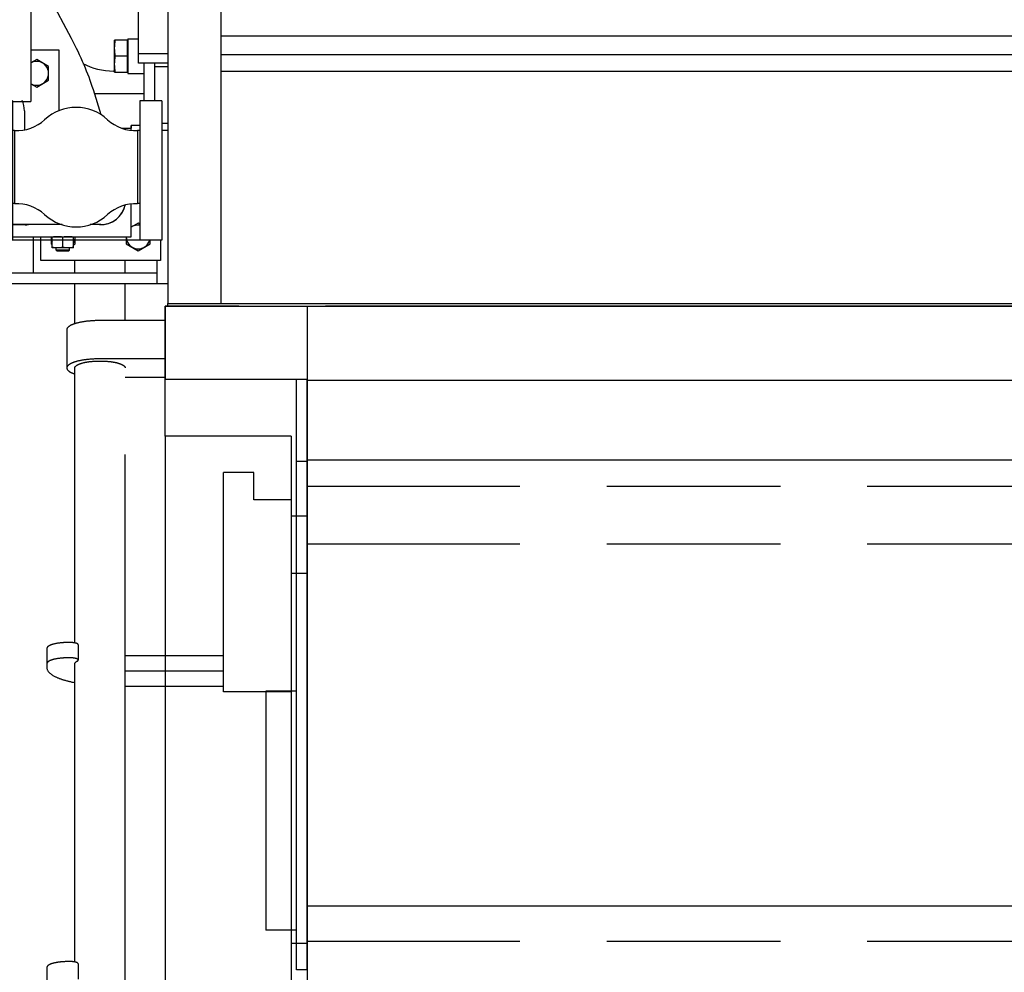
# Model space of a CAD drawing. Header units: millimetres. Extents: x 0 to 1189, y 0 to 841.
# Tile 96 of 169: x 545 to 582, y 547 to 583. Entities that reach past the tile are written whole.
import ezdxf
from ezdxf.enums import TextEntityAlignment as Align

# ---------------------------------------------------------------- set-up
doc = ezdxf.new("R2010")
doc.units = ezdxf.units.MM
doc.header["$LTSCALE"] = 65.395
doc.linetypes.add('PHANTOM', pattern=[0.8, 0.45, -0.05, 0.1, -0.05, 0.1, -0.05])
doc.layers.get('0').update_dxf_attribs({"linetype": 'CONTINUOUS'})
for name, color, linetype in [('1997_122000_07_SIMPLE1_A_ABL95', 7, 'CONTINUOUS'), ('1997_122000_09_SIMPLE1_C_ABL75', 7, 'CONTINUOUS'), ('32007_060000_TLKS_KGS_ABL9', 7, 'CONTINUOUS'), ('32007_060000_TLKS_KGS_V_ABL2', 7, 'CONTINUOUS'), ('32007_061000_TLKS_KGS_ABL10', 7, 'CONTINUOUS'), ('32007_061000_TLKS_KGS_V_ABL3', 7, 'CONTINUOUS'), ('32007_633500_01_SIMPLE1_X_ABL97', 7, 'CONTINUOUS'), ('32007_634900_01_SIMPLE1_X_ABL93', 7, 'CONTINUOUS'), ('32007_641000_04_SIMPLE1_X_ABL4', 7, 'CONTINUOUS'), ('32007_842000_01_SIMPLE1_X_ABL22', 7, 'CONTINUOUS'), ('32007_853500_03_ABL11', 7, 'CONTINUOUS'), ('32007_853700_04_ABL61', 7, 'CONTINUOUS'), ('32007_853700_04_P01_PBL62', 7, 'CONTINUOUS'), ('32007_853700_07_ABL12', 7, 'CONTINUOUS'), ('32007_853700_07_P01_PBL59', 7, 'CONTINUOUS'), ('32007_853700_08_ABL17', 7, 'CONTINUOUS'), ('32007_853700_08_P01_PBL18', 7, 'CONTINUOUS'), ('32007_853701_01_PBL54', 7, 'CONTINUOUS'), ('32007_853701_02_PBL92', 7, 'CONTINUOUS'), ('32007_853901_01_PBL13', 7, 'CONTINUOUS'), ('32007_853901_01_PBL26', 7, 'CONTINUOUS'), ('32007_881500_01_SIMPLE1_X_ABL6', 7, 'CONTINUOUS'), ('32097_030000_TLKS_V_ABL31', 7, 'CONTINUOUS'), ('32097_100000_TLKS_V_ABL74', 7, 'CONTINUOUS'), ('I4014-M10X75_PBL60', 7, 'CONTINUOUS'), ('I4014-M12X45_PBL79', 7, 'CONTINUOUS'), ('I4014-M12X45_PBL80', 7, 'CONTINUOUS'), ('I4014-M12X45_PBL87', 7, 'CONTINUOUS'), ('I4017-M12X35_PBL90', 7, 'CONTINUOUS'), ('I4017-M16X50_PBL63', 7, 'CONTINUOUS'), ('I4032-M10_PBL81', 7, 'CONTINUOUS'), ('N6003-17X26-12_PBL88', 7, 'CONTINUOUS'), ('N6003-17X26-51_PBL446', 7, 'CONTINUOUS'), ('new_view_1_VBL0', 7, 'CONTINUOUS'), ('RKD2000-2X38_PBL89', 7, 'CONTINUOUS')]:
    doc.layers.add(name, color=color, linetype=linetype)
doc.styles.get("Standard").update_dxf_attribs({"font": 'txt', "width": 0.6})
doc.dimstyles.new('DIMSTYLE_11', dxfattribs={"dimtxt": 3.5, "dimasz": 3.5, "dimexe": 1.8, "dimexo": 0, "dimgap": 0.875, "dimtad": 0, "dimtih": 1, "dimtoh": 1, "dimlfac": 20, "dimdsep": 46, "dimtxsty": 'STANDARD', "dimblk": '_FILLED', "dimblk1": '_FILLED', "dimblk2": '_FILLED', "dimcen": 0.09, "dimadec": 0, "dimazin": 0, "dimtp": 2, "dimtm": 2, "dimtfac": 1, "dimtofl": 0, "dimtmove": 0, "dimatfit": 3, "dimldrblk": '_FILLED', "dimfxl": 1, "dimtolj": 1, "dimarcsym": 0})

# ---------------------------------------------------------------- blocks, each defined once
blk = doc.blocks.new('*D40')
at = {"color": 2, "linetype": 'CONTINUOUS'}
blk.add_line((550.4, 567.5), (550.4, 520.423), dxfattribs=at)
at = {"color": 2, "linetype": 'CONTINUOUS', "width": 0.654762}
blk.add_text('5659', height=3.5, rotation=90, dxfattribs=at).set_placement((549.525, 518.673), align=Align.RIGHT)
blk = doc.blocks.new('_FILLED')
at = {"color": 0, "linetype": 'BYBLOCK'}
blk.add_solid([(0, 0), (-1, 0.167), (-1, -0.167)], dxfattribs=at)
blk = doc.blocks.new('32007_641000_04_SIMPLE1_T1_X_PBL5', base_point=(533.525, 587.104))
at = {"layer": '32007_641000_04_SIMPLE1_T1_X_PBL5', "color": 7, "linetype": 'CONTINUOUS'}
for p, q in [((542.375, 594.343), (542.375, 591.07)), ((542.375, 593.82), (545.35, 593.82)), ((545.35, 593.82), (545.35, 580.097)), ((525.85, 579.865), (525.85, 592.892)), ((516.75, 589.54), (516.75, 592.604)), ((518.55, 590.561), (518.55, 592.604)), ((527.35, 592.451), (527.35, 589.012)), ((527.35, 592.451), (527.525, 592.451)), ((530.525, 592.451), (532.125, 592.451)), ((542.375, 592.451), (544.15, 592.451)), ((544.15, 592.451), (544.15, 588.726)), ((524.825, 587.598), (524.825, 591.873)), ((525.85, 591.873), (524.825, 591.873)), ((545.35, 591.382), (548.5, 591.382)), ((522.6, 590.872), (522.826, 590.486)), ((522.723, 590.661), (523.4, 590.661)), ((523.4, 590.661), (523.4, 590.763)), ((524.825, 590.763), (523.4, 590.763)), ((523.4, 590.661), (523.4, 585.148)), ((549.4, 581.549), (549.4, 590.75)), ((522.954, 590.034), (522.954, 589.453)), ((549.4, 589.748), (545.35, 589.748)), ((516.55, 586.358), (516.55, 589.54)), ((525.85, 589.142), (524.825, 589.142)), ((527.35, 589.012), (527.525, 589.012)), ((518.293, 588.833), (517.65, 588.833)), ((518.4, 588.694), (518.4, 585.148)), ((540.375, 588.912), (534.125, 588.912)), ((542.25, 588.726), (542.25, 584.695)), ((544.15, 588.726), (542.25, 588.726)), ((525.85, 588.438), (524.825, 588.438)), ((524.825, 587.598), (523.4, 587.598)), ((550.5, 587.763), (549.4, 587.763)), ((524.825, 585.119), (524.825, 587.423)), ((550.5, 586.777), (549.4, 586.777)), ((524.825, 586.019), (523.4, 586.019)), ((518.4, 585.651), (517.65, 585.651)), ((528.227, 585.599), (525.85, 585.599)), ((518.4, 585.148), (519.125, 585.148)), ((522.308, 585.148), (523.4, 585.148)), ((525.85, 585.181), (524.825, 585.181)), ((525.85, 585.119), (524.825, 585.119)), ((544.15, 584.695), (542.25, 584.695)), ((544.15, 584.695), (544.15, 581.98)), ((529.25, 579.865), (529.25, 583.953)), ((545.35, 584.053), (549.4, 584.053)), ((529.25, 582.23), (525.85, 582.23)), ((542.25, 581.98), (542.25, 580.097)), ((542.25, 581.98), (544.15, 581.98)), ((550.5, 581.895), (549.4, 581.895)), ((529.25, 581.467), (532.166, 581.467)), ((532.125, 581.322), (532.125, 581.467)), ((540.375, 581.495), (537.186, 581.495)), ((541.536, 581.467), (542.25, 581.467)), ((550.5, 581.549), (549.4, 581.549)), ((542.25, 580.097), (542.8, 580.097)), ((544.65, 580.097), (545.35, 580.097)), ((529.25, 579.865), (525.85, 579.865)), ((540.375, 580.036), (539.166, 580.036))]:
    blk.add_line(p, q, dxfattribs=at)
for centre, major_axis, ratio, start_param, end_param in [((534.125, 591.678), (0, 2.766), 0.723107, -3.586368, -3.141593), ((540.375, 591.678), (0, 2.766), 0.723107, -3.141593, -2.696818), ((540.375, 581.286), (2, 0), 0.104476, 1.154842, 1.570796)]:
    blk.add_ellipse(centre, major_axis=major_axis, ratio=ratio, start_param=start_param, end_param=end_param, dxfattribs=at)
for points, knots in [([(518.55, 592.604), (518.55, 592.682), (518.492, 592.851), (518.281, 593.036), (517.989, 593.156), (517.65, 593.197), (517.312, 593.156), (517.019, 593.036), (516.808, 592.851), (516.75, 592.682), (516.75, 592.604)], [0, 0, 0, 0, 0.099252, 0.215195, 0.351292, 0.5, 0.648708, 0.784805, 0.900748, 1, 1, 1, 1]), ([(516.75, 592.604), (516.75, 592.527), (516.808, 592.358), (517.019, 592.172), (517.312, 592.053), (517.65, 592.012), (517.989, 592.053), (518.281, 592.172), (518.492, 592.358), (518.55, 592.527), (518.55, 592.604)], [0, 0, 0, 0, 0.099252, 0.215195, 0.351292, 0.5, 0.648708, 0.784805, 0.900748, 1, 1, 1, 1]), ([(542.375, 591.663), (542.375, 591.53), (542.302, 591.245), (542.118, 591.021), (542.008, 590.921)], [0, 0, 0, 0, 0.473091, 1, 1, 1, 1]), ([(542.375, 591.07), (542.375, 591.044), (542.372, 590.937), (542.356, 590.83), (542.339, 590.751)], [0, 0, 0, 0, 0.242315, 1, 1, 1, 1]), ([(522.826, 590.486), (522.846, 590.451), (522.918, 590.31), (522.954, 590.151), (522.954, 590.034)], [0, 0, 0, 0, 0.26023, 1, 1, 1, 1]), ([(533.264, 589.181), (533.044, 589.327), (532.662, 589.691), (532.386, 590.137), (532.285, 590.37)], [0, 0, 0, 0, 0.50968, 1, 1, 1, 1]), ([(542.215, 590.37), (542.114, 590.137), (541.838, 589.691), (541.456, 589.327), (541.236, 589.181)], [0, 0, 0, 0, 0.49032, 1, 1, 1, 1]), ([(516.55, 589.54), (516.55, 589.613), (516.589, 589.767), (516.688, 589.89), (516.748, 589.944)], [0, 0, 0, 0, 0.473583, 1, 1, 1, 1]), ([(517.65, 588.833), (517.509, 588.833), (517.236, 588.866), (516.879, 589.012), (516.621, 589.239), (516.55, 589.446), (516.55, 589.54)], [0, 0, 0, 0, 0.297416, 0.56961, 0.801496, 1, 1, 1, 1]), ([(516.75, 589.54), (516.75, 589.488), (516.774, 589.379), (516.873, 589.235), (517.024, 589.115), (517.289, 588.992), (517.673, 588.937), (517.984, 588.992), (518.127, 589.05)], [0, 0, 0, 0, 0.093917, 0.196153, 0.311323, 0.43969, 0.72099, 1, 1, 1, 1]), ([(517.65, 585.651), (517.509, 585.651), (517.236, 585.684), (516.879, 585.83), (516.621, 586.057), (516.55, 586.264), (516.55, 586.358)], [0, 0, 0, 0, 0.297416, 0.56961, 0.801496, 1, 1, 1, 1]), ([(534.106, 580.036), (533.85, 580.038), (533.359, 580.101), (532.715, 580.365), (532.315, 580.726), (532.152, 581.064), (532.125, 581.238), (532.125, 581.322)], [0, 0, 0, 0, 0.296892, 0.568329, 0.799652, 0.902289, 1, 1, 1, 1]), ([(541.183, 581.477), (541.214, 581.476), (541.332, 581.47), (541.45, 581.467), (541.536, 581.467)], [0, 0, 0, 0, 0.264227, 1, 1, 1, 1]), ([(542.262, 580.895), (542.189, 580.763), (541.907, 580.441), (541.246, 580.117), (540.676, 580.036), (540.375, 580.036)], [0, 0, 0, 0, 0.210254, 0.581183, 1, 1, 1, 1])]:
    blk.add_open_spline(points, degree=3, knots=knots, dxfattribs=at)
blk = doc.blocks.new('32007_641000_04_SIMPLE1_X_ABL4', base_point=(533.525, 587.104))
at = {"layer": '32007_641000_04_SIMPLE1_T1_X_PBL5'}
blk.add_blockref('32007_641000_04_SIMPLE1_T1_X_PBL5', (533.525, 587.104), dxfattribs=at)
blk = doc.blocks.new('32007_881500_01_SIMPLE1_T5_X_PBL58', base_point=(544.15, 580.536))
at = {"layer": '32007_881500_01_SIMPLE1_T5_X_PBL58', "color": 7, "linetype": 'CONTINUOUS'}
for p, q in [((545.35, 582.05), (546.4, 582.05)), ((546.4, 582.05), (546.4, 579.751)), ((541.9, 579.022), (541.9, 580.495))]:
    blk.add_line(p, q, dxfattribs=at)
blk = doc.blocks.new('32007_881500_01_SIMPLE1_T5_X_PBL73', base_point=(547.975, 574.563))
at = {"layer": '32007_881500_01_SIMPLE1_T5_X_PBL73', "color": 7, "linetype": 'CONTINUOUS'}
for p, q in [((545.725, 574.897), (545.725, 575.012)), ((545.725, 574.115), (545.725, 574.88)), ((550.225, 574.88), (550.225, 574.115)), ((550.225, 574.115), (545.725, 574.115))]:
    blk.add_line(p, q, dxfattribs=at)
blk = doc.blocks.new('32007_881500_01_SIMPLE1_X_ABL6', base_point=(533.888, 594.895))
at = {"layer": '32007_881500_01_SIMPLE1_T5_X_PBL58'}
blk.add_blockref('32007_881500_01_SIMPLE1_T5_X_PBL58', (544.15, 580.536), dxfattribs=at)
at = {"layer": '32007_881500_01_SIMPLE1_T5_X_PBL73'}
blk.add_blockref('32007_881500_01_SIMPLE1_T5_X_PBL73', (547.975, 574.563), dxfattribs=at)
blk = doc.blocks.new('32007_842000_01_SIMPLE1_T1_X_PBL23', base_point=(537.7, 589.411))
at = {"layer": '32007_842000_01_SIMPLE1_T1_X_PBL23', "color": 7, "linetype": 'CONTINUOUS'}
for p, q in [((526.25, 592.842), (526.25, 603.942)), ((527.75, 603.942), (526.25, 603.942)), ((527.75, 592.842), (527.75, 603.942)), ((530.227, 601.786), (527.75, 603.806)), ((524.9, 595.492), (524.9, 602.442)), ((525.05, 602.442), (524.9, 602.442)), ((529.484, 602.392), (532, 602.392)), ((532, 601.792), (532, 602.442)), ((532, 602.442), (536.7, 602.442)), ((536.7, 601.792), (536.7, 602.442)), ((537.25, 602.442), (547.501, 602.442)), ((544, 594.343), (544, 602.442)), ((547.501, 602.442), (548.5, 601.25)), ((527.75, 601.786), (530.227, 601.786)), ((530.219, 601.792), (537.25, 601.792)), ((548.5, 601.25), (550.5, 601.25)), ((550, 601.25), (550, 590.75)), ((527.75, 598.592), (533.783, 598.592)), ((533.783, 598.192), (533.783, 598.592)), ((527.75, 598.192), (533.783, 598.192)), ((525.05, 595.492), (524.9, 595.492)), ((527.75, 592.978), (530.227, 594.998)), ((527.75, 594.998), (530.227, 594.998)), ((530.219, 594.992), (537.25, 594.992)), ((531.65, 593.392), (531.65, 594.992)), ((532.125, 594.992), (532.125, 590.371)), ((533.2, 594.992), (533.2, 594.699)), ((537.25, 594.342), (542, 594.342)), ((542, 590.75), (542, 594.343)), ((542, 594.343), (548.5, 594.343)), ((548.5, 590.75), (548.5, 594.343)), ((531.65, 593.392), (528.257, 593.392)), ((527.75, 592.842), (526.25, 592.842)), ((532.125, 591.405), (542, 591.405)), ((542.375, 590.75), (542, 590.75)), ((542.375, 590.75), (542.375, 590.371)), ((548.5, 590.75), (550.5, 590.75)), ((532.125, 590.371), (542.375, 590.371)), ((542.8, 580.13), (542.8, 574.88)), ((544.65, 580.13), (542.8, 580.13)), ((544.65, 580.13), (544.65, 574.897)), ((549.45, 580.13), (549.45, 574.897)), ((550.275, 580.13), (549.45, 580.13)), ((550.275, 580.13), (550.275, 574.88)), ((544.735, 579.005), (544.65, 579.005)), ((544.735, 579.005), (544.735, 576.255)), ((549.365, 579.005), (549.365, 576.255)), ((549.45, 579.005), (549.365, 579.005)), ((544.735, 576.255), (544.65, 576.255)), ((549.45, 576.255), (549.365, 576.255)), ((550.275, 574.88), (542.8, 574.88)), ((544.65, 574.897), (549.45, 574.897))]:
    blk.add_line(p, q, dxfattribs=at)
for centre, radius, start, end in [((537.25, 598.392), 4.05, 237.1968, 97.8051), ((537.251, 598.386), 4.056, 97.4528, 97.8058), ((537.251, 598.385), 4.056, 97.1716, 97.4528), ((537.25, 598.387), 4.055, 90.0067, 97.1713), ((537.25, 598.387), 4.055, 82.8064, 89.9933), ((537.25, 598.392), 3.4, 270, 90), ((537.242, 598.392), 4.058, 358.2025, 1.7976), ((537.252, 598.396), 4.055, 237.2736, 238.4421), ((537.254, 598.399), 4.058, 238.4424, 241.5424), ((537.25, 598.392), 4.05, 241.5418, 245.6454), ((537.247, 598.386), 4.043, 245.6489, 248.6677), ((537.252, 598.399), 4.057, 248.6683, 252.9627), ((537.251, 598.396), 4.054, 252.9626, 255.7728), ((537.249, 598.387), 4.045, 255.7748, 260.5337), ((537.25, 598.396), 4.054, 260.535, 262.8913), ((537.25, 598.397), 4.055, 262.8914, 269.9934), ((537.25, 598.397), 4.055, 270.0067, 277.1936), ((547.05, 578.13), 1.75, 47.3571, 132.6429), ((544.804, 580.568), 1.565, 267.4616, 312.6429), ((549.296, 580.568), 1.565, 227.3571, 272.5384), ((544.804, 574.691), 1.565, 47.3571, 92.5384), ((549.296, 574.691), 1.565, 87.4616, 132.6429), ((547.05, 577.13), 1.75, 227.3571, 312.6429)]:
    blk.add_arc(centre, radius, start, end, dxfattribs=at)
for points, knots in [([(537.757, 602.41), (538.228, 602.35), (539.157, 602.062), (540.308, 601.175), (541.083, 599.945), (541.283, 598.994), (541.298, 598.519)], [0, 0, 0, 0, 0.249999, 0.5, 0.750001, 1, 1, 1, 1]), ([(541.298, 598.265), (541.283, 597.79), (541.083, 596.838), (540.308, 595.609), (539.157, 594.722), (538.228, 594.433), (537.757, 594.374)], [0, 0, 0, 0, 0.249999, 0.5, 0.750001, 1, 1, 1, 1]), ([(537.25, 592.096), (536.729, 592.096), (535.728, 592.218), (534.587, 592.682), (533.881, 593.225), (533.497, 593.677), (533.256, 594.175), (533.2, 594.528), (533.2, 594.699)], [0, 0, 0, 0, 0.296409, 0.56768, 0.689046, 0.800089, 0.90253, 1, 1, 1, 1]), ([(541.262, 594.341), (541.228, 594.184), (541.111, 593.868), (540.817, 593.437), (540.41, 593.049), (539.715, 592.59), (538.649, 592.199), (537.727, 592.096), (537.25, 592.096)], [0, 0, 0, 0, 0.098097, 0.202827, 0.316272, 0.439095, 0.709166, 1, 1, 1, 1])]:
    blk.add_open_spline(points, degree=3, knots=knots, dxfattribs=at)
blk = doc.blocks.new('32007_842000_01_SIMPLE1_T2_X_PBL24', base_point=(525.65, 598.3918))
at = {"layer": '32007_842000_01_SIMPLE1_T2_X_PBL24', "color": 7, "linetype": 'CONTINUOUS'}
for p, q in [((525.05, 592.8918), (525.05, 603.8918)), ((525.05, 603.8918), (526.25, 603.8918)), ((525.05, 592.8918), (526.25, 592.8918))]:
    blk.add_line(p, q, dxfattribs=at)
blk = doc.blocks.new('32007_842000_01_SIMPLE1_T3_X_PBL25', base_point=(535.162, 584.698))
at = {"layer": '32007_842000_01_SIMPLE1_T3_X_PBL25', "color": 7, "linetype": 'CONTINUOUS'}
for p, q in [((530.525, 593.392), (530.525, 588.829)), ((527.525, 592.842), (527.525, 588.829)), ((532.455, 584.979), (539.29, 579.945)), ((530.676, 582.564), (537.511, 577.529)), ((542.17, 579.005), (542.8, 579.005)), ((542.17, 576.005), (542.8, 576.005))]:
    blk.add_line(p, q, dxfattribs=at)
for points, knots in [([(527.525, 588.829), (527.525, 588.223), (527.667, 587.006), (528.293, 585.285), (529.3, 583.757), (530.19, 582.922), (530.676, 582.564)], [0, 0, 0, 0, 0.250538, 0.50083, 0.750682, 1, 1, 1, 1]), ([(530.525, 588.829), (530.525, 588.088), (530.873, 586.591), (531.864, 585.415), (532.455, 584.979)], [0, 0, 0, 0, 0.502233, 1, 1, 1, 1]), ([(539.29, 579.945), (539.7, 579.643), (540.627, 579.167), (541.657, 579.005), (542.17, 579.005)], [0, 0, 0, 0, 0.497904, 1, 1, 1, 1]), ([(537.511, 577.529), (538.176, 577.039), (539.676, 576.268), (541.341, 576.005), (542.17, 576.005)], [0, 0, 0, 0, 0.499193, 1, 1, 1, 1])]:
    blk.add_open_spline(points, degree=3, knots=knots, dxfattribs=at)
blk = doc.blocks.new('32007_842000_01_SIMPLE1_X_ABL22', base_point=(537.7, 589.411))
at = {"layer": '32007_842000_01_SIMPLE1_T1_X_PBL23'}
blk.add_blockref('32007_842000_01_SIMPLE1_T1_X_PBL23', (537.7, 589.411), dxfattribs=at)
at = {"layer": '32007_842000_01_SIMPLE1_T2_X_PBL24'}
blk.add_blockref('32007_842000_01_SIMPLE1_T2_X_PBL24', (525.65, 598.392), dxfattribs=at)
at = {"layer": '32007_842000_01_SIMPLE1_T3_X_PBL25'}
blk.add_blockref('32007_842000_01_SIMPLE1_T3_X_PBL25', (535.162, 584.698), dxfattribs=at)
blk = doc.blocks.new('32007_634900_01_SIMPLE1_T1_X_PBL94', base_point=(550.25, 590.39))
at = {"layer": '32007_634900_01_SIMPLE1_T1_X_PBL94', "color": 7, "linetype": 'CONTINUOUS'}
for p, q in [((550, 601.25), (550, 601.505)), ((550.5, 579.275), (550.275, 579.275))]:
    blk.add_line(p, q, dxfattribs=at)
blk = doc.blocks.new('32007_634900_01_SIMPLE1_X_ABL93', base_point=(550.25, 590.39))
at = {"layer": '32007_634900_01_SIMPLE1_T1_X_PBL94'}
blk.add_blockref('32007_634900_01_SIMPLE1_T1_X_PBL94', (550.25, 590.39), dxfattribs=at)
blk = doc.blocks.new('32007_633500_01_SIMPLE1_T1_X_PBL98', base_point=(550.5, 590.394))
at = {"layer": '32007_633500_01_SIMPLE1_T1_X_PBL98', "color": 7, "linetype": 'CONTINUOUS'}
blk.add_line((550.5, 608.288), (550.5, 572.5), dxfattribs=at)
blk = doc.blocks.new('32007_633500_01_SIMPLE1_X_ABL97', base_point=(550.5, 590.394))
at = {"layer": '32007_633500_01_SIMPLE1_T1_X_PBL98'}
blk.add_blockref('32007_633500_01_SIMPLE1_T1_X_PBL98', (550.5, 590.394), dxfattribs=at)
blk = doc.blocks.new('32007_641400_01_SIMPLE1_T1_X_PBL445', base_point=(550.388, 579.021))
at = {"layer": '32007_641400_01_SIMPLE1_T1_X_PBL445', "color": 7, "linetype": 'CONTINUOUS'}
blk.add_line((550.275, 579.021), (550.5, 579.021), dxfattribs=at)
blk = doc.blocks.new('32007_641400_01_SIMPLE1_X_ABL444', base_point=(550.3875, 579.021))
at = {"layer": '32007_641400_01_SIMPLE1_T1_X_PBL445'}
blk.add_blockref('32007_641400_01_SIMPLE1_T1_X_PBL445', (550.3875, 579.021), dxfattribs=at)
blk = doc.blocks.new('32007_061000_TLKS_KGS_V_ABL3', base_point=(543.888, 633.875))
at = {"layer": '32007_633500_01_SIMPLE1_X_ABL97'}
blk.add_blockref('32007_633500_01_SIMPLE1_X_ABL97', (550.5, 590.394), dxfattribs=at)
at = {"layer": '32007_634900_01_SIMPLE1_X_ABL93'}
blk.add_blockref('32007_634900_01_SIMPLE1_X_ABL93', (550.25, 590.39), dxfattribs=at)
at = {"layer": '32007_641000_04_SIMPLE1_X_ABL4'}
blk.add_blockref('32007_641000_04_SIMPLE1_X_ABL4', (533.525, 587.104), dxfattribs=at)
at = {"layer": '32007_641400_01_SIMPLE1_X_ABL444'}
blk.add_blockref('32007_641400_01_SIMPLE1_X_ABL444', (550.388, 579.021), dxfattribs=at)
at = {"layer": '32007_842000_01_SIMPLE1_X_ABL22'}
blk.add_blockref('32007_842000_01_SIMPLE1_X_ABL22', (537.7, 589.411), dxfattribs=at)
at = {"layer": '32007_881500_01_SIMPLE1_X_ABL6'}
blk.add_blockref('32007_881500_01_SIMPLE1_X_ABL6', (533.888, 594.895), dxfattribs=at)
blk = doc.blocks.new('32007_060000_TLKS_KGS_V_ABL2', base_point=(543.8875, 633.875))
at = {"layer": '32007_061000_TLKS_KGS_V_ABL3'}
blk.add_blockref('32007_061000_TLKS_KGS_V_ABL3', (543.8875, 633.875), dxfattribs=at)
blk = doc.blocks.new('32007_853901_01_PBL13', base_point=(519.974, 584.246))
at = {"layer": '32007_853901_01_PBL13', "color": 7, "linetype": 'CONTINUOUS'}
for p, q in [((517.65, 585.651), (517.65, 585.352)), ((518.465, 584.397), (517.901, 585.131)), ((519.125, 584.182), (519.003, 584.182)), ((521.148, 584.182), (521.025, 584.182)), ((518.465, 583.056), (517.901, 583.79)), ((522.249, 583.79), (521.685, 583.056)), ((519.125, 582.841), (519.003, 582.841)), ((521.148, 582.841), (521.025, 582.841))]:
    blk.add_line(p, q, dxfattribs=at)
for centre, start, end in [((519.013, 584.645), 214.1104, 217.5471), ((521.137, 584.645), 322.4529, 325.8896)]:
    blk.add_arc(centre, 1.403, start, end, dxfattribs=at)
for points, knots in [([(517.764, 585.349), (517.752, 585.373), (517.708, 585.47), (517.678, 585.572), (517.665, 585.65)], [0, 0, 0, 0, 0.255668, 1, 1, 1, 1]), ([(517.901, 585.131), (517.887, 585.148), (517.836, 585.218), (517.792, 585.292), (517.764, 585.349)], [0, 0, 0, 0, 0.256004, 1, 1, 1, 1]), ([(518.702, 584.666), (518.696, 584.659), (518.676, 584.63), (518.665, 584.593), (518.665, 584.567)], [0, 0, 0, 0, 0.266505, 1, 1, 1, 1]), ([(518.665, 584.567), (518.665, 584.538), (518.687, 584.475), (518.766, 584.405), (518.876, 584.361), (518.959, 584.35), (519.003, 584.35)], [0, 0, 0, 0, 0.198504, 0.43039, 0.702584, 1, 1, 1, 1]), ([(519.003, 584.182), (518.947, 584.182), (518.754, 584.198), (518.551, 584.285), (518.465, 584.397)], [0, 0, 0, 0, 0.280778, 1, 1, 1, 1]), ([(521.589, 584.306), (521.56, 584.286), (521.425, 584.21), (521.266, 584.182), (521.148, 584.182)], [0, 0, 0, 0, 0.230582, 1, 1, 1, 1]), ([(518.546, 582.977), (518.538, 582.983), (518.508, 583.007), (518.482, 583.034), (518.465, 583.056)], [0, 0, 0, 0, 0.260894, 1, 1, 1, 1]), ([(521.685, 583.056), (521.668, 583.034), (521.642, 583.007), (521.612, 582.983), (521.604, 582.977)], [0, 0, 0, 0, 0.739106, 1, 1, 1, 1]), ([(519.003, 582.841), (518.959, 582.841), (518.8, 582.852), (518.639, 582.906), (518.546, 582.977)], [0, 0, 0, 0, 0.268615, 1, 1, 1, 1]), ([(521.604, 582.977), (521.575, 582.955), (521.437, 582.872), (521.271, 582.841), (521.148, 582.841)], [0, 0, 0, 0, 0.228912, 1, 1, 1, 1])]:
    blk.add_open_spline(points, degree=3, knots=knots, dxfattribs=at)
blk.add_open_spline([(519.003, 584.35), (519.044, 584.35), (519.085, 584.355), (519.125, 584.365)], degree=3, dxfattribs=at)
blk = doc.blocks.new('32007_853700_07_P01_PBL59', base_point=(533.196, 579.042))
at = {"layer": '32007_853700_07_P01_PBL59', "color": 7, "linetype": 'CONTINUOUS'}
for p, q in [((524.835, 577.913), (522.433, 580.099)), ((545.1, 579.75), (545.1, 579.036)), ((521.154, 578.694), (521.148, 578.699)), ((522.534, 577.438), (521.154, 578.694)), ((529.5, 575.46), (526.749, 575.46)), ((542.8, 575.46), (530.5, 575.46)), ((545.125, 575.46), (544.65, 575.46))]:
    blk.add_line(p, q, dxfattribs=at)
for centre, radius, start, end in [((544.15, 579.75), 0.95, 0, 24.5688), ((526.749, 581.746), 6.286, 267.7571, 270.0006), ((545.125, 576.41), 0.95, 270, 278.157)]:
    blk.add_arc(centre, radius, start, end, dxfattribs=at)
for points, knots in [([(522.433, 580.099), (522.294, 580.225), (522.018, 580.56), (521.658, 581.158), (521.345, 581.864), (521.191, 582.37), (521.133, 582.624)], [0, 0, 0, 0, 0.195542, 0.449328, 0.72749, 1, 1, 1, 1]), ([(526.606, 577.362), (526.241, 577.374), (525.721, 577.453), (525.139, 577.692), (524.918, 577.838), (524.835, 577.913)], [0, 0, 0, 0, 0.582667, 0.822491, 1, 1, 1, 1])]:
    blk.add_open_spline(points, degree=3, knots=knots, dxfattribs=at)
blk = doc.blocks.new('32007_853700_07_ABL12', base_point=(531.455, 580.556))
at = {"layer": '32007_853700_07_P01_PBL59'}
blk.add_blockref('32007_853700_07_P01_PBL59', (533.196, 579.042), dxfattribs=at)
at = {"layer": '32007_853901_01_PBL13'}
blk.add_blockref('32007_853901_01_PBL13', (519.974, 584.246), dxfattribs=at)
blk = doc.blocks.new('32007_853700_08_P01_PBL18', base_point=(534.025, 584.823))
at = {"layer": '32007_853700_08_P01_PBL18', "color": 7, "linetype": 'CONTINUOUS'}
for p, q in [((519.139, 594.182), (519.125, 594.017)), ((519.125, 589.088), (519.125, 594.016)), ((521.025, 589.088), (521.025, 594.016)), ((519.125, 579.369), (519.125, 589.088)), ((521.025, 579.369), (521.025, 589.088)), ((529.5, 577.365), (523.075, 577.365)), ((537.748, 577.365), (530.5, 577.365)), ((529.5, 575.465), (523.075, 575.465)), ((542.8, 575.465), (530.5, 575.465)), ((546.525, 575.465), (544.65, 575.465)), ((547.975, 575.465), (547.575, 575.465))]:
    blk.add_line(p, q, dxfattribs=at)
for centre, start, end in [((520.075, 594.017), 0, 170), ((547.975, 576.415), 270, 347.0644)]:
    blk.add_arc(centre, 0.95, start, end, dxfattribs=at)
for points, knots in [([(523.075, 575.465), (522.562, 575.465), (521.527, 575.667), (520.214, 576.533), (519.332, 577.831), (519.125, 578.861), (519.125, 579.369)], [0, 0, 0, 0, 0.251025, 0.501448, 0.751022, 1, 1, 1, 1]), ([(523.075, 577.365), (522.807, 577.365), (522.269, 577.469), (521.587, 577.916), (521.132, 578.582), (521.025, 579.11), (521.025, 579.369)], [0, 0, 0, 0, 0.253762, 0.505347, 0.753799, 1, 1, 1, 1])]:
    blk.add_open_spline(points, degree=3, knots=knots, dxfattribs=at)
blk = doc.blocks.new('32007_853901_01_PBL26', base_point=(520.075, 589.885))
at = {"layer": '32007_853901_01_PBL26', "color": 7, "linetype": 'CONTINUOUS'}
for p, q in [((517.901, 590.685), (518.465, 589.951)), ((521.685, 589.951), (522.249, 590.685)), ((519.003, 589.736), (519.125, 589.736)), ((521.025, 589.736), (521.148, 589.736)), ((517.901, 589.344), (518.465, 588.61)), ((521.685, 588.61), (522.249, 589.344)), ((519.003, 588.395), (519.125, 588.395)), ((521.025, 588.395), (521.148, 588.395))]:
    blk.add_line(p, q, dxfattribs=at)
for centre, start, end in [((519.038, 590.218), 216.67, 217.5315), ((521.112, 590.218), 322.4685, 323.33)]:
    blk.add_arc(centre, 1.434, start, end, dxfattribs=at)
for points, knots in [([(517.65, 591.375), (517.65, 591.255), (517.696, 591.005), (517.823, 590.786), (517.901, 590.685)], [0, 0, 0, 0, 0.483591, 1, 1, 1, 1]), ([(522.249, 590.685), (522.327, 590.786), (522.454, 591.005), (522.5, 591.255), (522.5, 591.375)], [0, 0, 0, 0, 0.516409, 1, 1, 1, 1]), ([(518.465, 589.951), (518.491, 589.917), (518.639, 589.782), (518.848, 589.736), (519.003, 589.736)], [0, 0, 0, 0, 0.217848, 1, 1, 1, 1]), ([(521.148, 589.736), (521.203, 589.736), (521.396, 589.752), (521.599, 589.839), (521.685, 589.951)], [0, 0, 0, 0, 0.280778, 1, 1, 1, 1]), ([(518.465, 588.61), (518.491, 588.576), (518.639, 588.442), (518.848, 588.395), (519.003, 588.395)], [0, 0, 0, 0, 0.217848, 1, 1, 1, 1]), ([(521.148, 588.395), (521.203, 588.395), (521.396, 588.412), (521.599, 588.498), (521.685, 588.61)], [0, 0, 0, 0, 0.280778, 1, 1, 1, 1])]:
    blk.add_open_spline(points, degree=3, knots=knots, dxfattribs=at)
blk = doc.blocks.new('32007_853700_08_ABL17', base_point=(533.288, 584.823))
at = {"layer": '32007_853700_08_P01_PBL18'}
blk.add_blockref('32007_853700_08_P01_PBL18', (534.025, 584.823), dxfattribs=at)
at = {"layer": '32007_853901_01_PBL26'}
blk.add_blockref('32007_853901_01_PBL26', (520.075, 589.885), dxfattribs=at)
blk = doc.blocks.new('32007_853701_01_PBL54', base_point=(544.5, 577.392))
at = {"layer": '32007_853701_01_PBL54', "color": 7, "linetype": 'CONTINUOUS'}
for p, q in [((548.5, 581.25), (548.458, 581.25)), ((538.5, 573.25), (538.5, 575.46)), ((545.45, 574.897), (545.45, 575.012)), ((545.45, 573.65), (545.45, 574.88)), ((550.1, 573.25), (550.1, 574.115)), ((538.5, 573.65), (550.1, 573.65)), ((538.5, 573.25), (550.5, 573.25))]:
    blk.add_line(p, q, dxfattribs=at)
blk.add_arc((548.458, 583.75), 2.5, 242.3836, 270, dxfattribs=at)
blk = doc.blocks.new('I4014-M10X75_PBL60', base_point=(546.55, 574.527))
at = {"layer": 'I4014-M10X75_PBL60', "color": 7, "linetype": 'CONTINUOUS'}
for p, q in [((546.3, 574.499), (546.3, 574.592)), ((546.8, 574.499), (546.8, 574.592)), ((546.337, 574.462), (546.3, 574.499)), ((546.8, 574.499), (546.3, 574.499)), ((546.762, 574.462), (546.338, 574.462)), ((546.762, 574.462), (546.8, 574.499))]:
    blk.add_line(p, q, dxfattribs=at)
blk = doc.blocks.new('32007_853700_04_P01_PBL62', base_point=(546.925, 597.905))
at = {"layer": '32007_853700_04_P01_PBL62', "color": 7, "linetype": 'CONTINUOUS'}
for p, q in [((549.75, 616.2), (548.034, 616.2)), ((544.1, 594.343), (544.1, 593.82)), ((546.038, 584.053), (546.865, 582.483)), ((547.686, 580.557), (547.979, 579.61))]:
    blk.add_line(p, q, dxfattribs=at)
blk.add_arc((548.003, 614.23), 0.166, 125.679, 128.1032, dxfattribs=at)
blk.add_open_spline([(546.865, 582.483), (547.036, 582.159), (547.338, 581.529), (547.587, 580.875), (547.686, 580.557)], degree=3, knots=[0, 0, 0, 0, 0.524471, 1, 1, 1, 1], dxfattribs=at)
blk = doc.blocks.new('32007_853700_04_ABL61', base_point=(546.925, 597.905))
at = {"layer": '32007_853700_04_P01_PBL62'}
blk.add_blockref('32007_853700_04_P01_PBL62', (546.925, 597.905), dxfattribs=at)
blk = doc.blocks.new('I4017-M16X50_PBL63', base_point=(549.5, 581.812))
at = {"layer": 'I4017-M16X50_PBL63', "color": 7, "linetype": 'CONTINUOUS'}
for p, q in [((548.501, 582.414), (548.5, 582.411)), ((548.99, 582.412), (548.5, 582.412)), ((548.5, 581.212), (548.5, 582.411)), ((548.99, 581.212), (548.99, 582.412)), ((548.99, 582.374), (549, 582.374)), ((548.99, 581.812), (548.525, 581.812)), ((548.501, 581.21), (548.5, 581.212)), ((548.5, 581.212), (548.99, 581.212)), ((548.99, 581.249), (549, 581.249)), ((550.5, 581.412), (550, 581.412))]:
    blk.add_line(p, q, dxfattribs=at)
for points in [[(548.525, 581.812), (548.51, 581.911), (548.491, 582.112), (548.51, 582.313), (548.525, 582.412)], [(548.525, 581.212), (548.51, 581.311), (548.491, 581.512), (548.51, 581.713), (548.525, 581.812)]]:
    blk.add_open_spline(points, degree=3, dxfattribs=at)
blk = doc.blocks.new('I4014-M12X45_PBL79', base_point=(545.682, 581.164))
at = {"layer": 'I4014-M12X45_PBL79', "color": 7, "linetype": 'CONTINUOUS'}
for p, q in [((545.564, 581.684), (545.35, 581.56)), ((546.014, 581.424), (545.564, 581.684)), ((546.014, 580.904), (546.014, 581.424)), ((545.564, 580.645), (546.014, 580.904)), ((545.35, 580.768), (545.564, 580.645))]:
    blk.add_line(p, q, dxfattribs=at)
blk.add_arc((545.564, 581.164), 0.45, 242.1459, 117.8541, dxfattribs=at)
blk = doc.blocks.new('I4014-M12X45_PBL80', base_point=(546.561, 574.861))
at = {"layer": 'I4014-M12X45_PBL80', "color": 7, "linetype": 'CONTINUOUS'}
for p, q in [((546.111, 575.012), (546.111, 574.897)), ((546.111, 574.88), (546.111, 574.741)), ((547.011, 574.897), (547.011, 575.012)), ((547.011, 574.741), (547.011, 574.88)), ((546.111, 574.741), (546.15, 574.718)), ((546.95, 574.706), (547.011, 574.741))]:
    blk.add_line(p, q, dxfattribs=at)
for start, end in [(178.0195, 195.4719), (344.5281, 1.9805), (197.0706, 202.3651), (330.2234, 342.9294)]:
    blk.add_arc((546.561, 575.001), 0.45, start, end, dxfattribs=at)
blk = doc.blocks.new('I4032-M10_PBL81', base_point=(546.55, 574.802))
at = {"layer": 'I4032-M10_PBL81', "color": 7, "linetype": 'CONTINUOUS'}
for p, q in [((546.15, 574.897), (546.15, 575.012)), ((546.15, 574.592), (546.15, 574.88)), ((546.55, 574.897), (546.55, 574.995)), ((546.55, 574.608), (546.55, 574.88)), ((546.95, 574.897), (546.95, 575.012)), ((546.95, 574.592), (546.95, 574.88)), ((546.95, 574.592), (546.15, 574.592))]:
    blk.add_line(p, q, dxfattribs=at)
for points in [[(546.35, 575.012), (546.283, 575.012), (546.216, 575.005), (546.15, 574.995)], [(546.55, 574.995), (546.484, 575.005), (546.417, 575.012), (546.35, 575.012)], [(546.75, 575.012), (546.683, 575.012), (546.616, 575.005), (546.55, 574.995)], [(546.95, 574.995), (546.884, 575.005), (546.817, 575.012), (546.75, 575.012)], [(546.35, 574.592), (546.283, 574.592), (546.216, 574.598), (546.15, 574.608)], [(546.55, 574.608), (546.484, 574.598), (546.417, 574.592), (546.35, 574.592)], [(546.75, 574.592), (546.683, 574.592), (546.616, 574.598), (546.55, 574.608)], [(546.95, 574.608), (546.884, 574.598), (546.817, 574.592), (546.75, 574.592)]]:
    blk.add_open_spline(points, degree=3, dxfattribs=at)
blk = doc.blocks.new('I4014-M12X45_PBL87', base_point=(549.389, 575.001))
at = {"layer": 'I4014-M12X45_PBL87', "color": 7, "linetype": 'CONTINUOUS'}
for p, q in [((549.389, 575.52), (549.125, 575.368)), ((549.45, 575.485), (549.389, 575.52)), ((548.939, 575.012), (548.939, 574.897)), ((548.939, 574.88), (548.939, 574.741)), ((549.839, 574.741), (549.839, 574.88)), ((548.939, 574.741), (549.389, 574.481)), ((549.389, 574.481), (549.839, 574.741))]:
    blk.add_line(p, q, dxfattribs=at)
for start, end in [(81.5074, 128.4725), (178.0195, 195.4719), (197.0706, 342.9294)]:
    blk.add_arc((549.389, 575.001), 0.45, start, end, dxfattribs=at)
blk = doc.blocks.new('N6003-17X26-12_PBL88', base_point=(549.3, 581.812))
at = {"layer": 'N6003-17X26-12_PBL88', "color": 7, "linetype": 'CONTINUOUS'}
for p, q in [((549, 582.462), (549, 581.162)), ((549, 582.462), (549.4, 582.462)), ((549, 581.162), (549.6, 581.162))]:
    blk.add_line(p, q, dxfattribs=at)
blk = doc.blocks.new('RKD2000-2X38_PBL89', base_point=(546.887, 575.712))
at = {"layer": 'RKD2000-2X38_PBL89', "color": 7, "linetype": 'CONTINUOUS'}
for p, q in [((549.125, 575.012), (549.125, 576.246)), ((544.65, 575.012), (549.125, 575.012))]:
    blk.add_line(p, q, dxfattribs=at)
blk.add_arc((547.975, 576.412), 0.95, 268.1905, 347.0899, dxfattribs=at)
blk = doc.blocks.new('I4017-M12X35_PBL90', base_point=(549.288, 579.106))
at = {"layer": 'I4017-M12X35_PBL90', "color": 7, "linetype": 'CONTINUOUS'}
for p in [(549.125, 579.013), (549.45, 579.2)]:
    blk.add_line(p, (549.125, 579.2), dxfattribs=at)
blk.add_open_spline([(549.126, 579.015), (549.128, 579.077), (549.134, 579.139), (549.144, 579.2)], degree=3, dxfattribs=at)
blk = doc.blocks.new('32007_853701_02_PBL92', base_point=(549.8, 580.839))
at = {"layer": '32007_853701_02_PBL92', "color": 7, "linetype": 'CONTINUOUS'}
for p, q in [((549.6, 581.549), (549.6, 580.13)), ((550, 581.549), (550, 580.13))]:
    blk.add_line(p, q, dxfattribs=at)
blk = doc.blocks.new('N6003-17X26-51_PBL446', base_point=(548.667, 579.75))
at = {"layer": 'N6003-17X26-51_PBL446', "color": 7, "linetype": 'CONTINUOUS'}
for p, q in [((547.734, 580.4), (549.6, 580.4)), ((548.758, 579.1), (549.125, 579.1))]:
    blk.add_line(p, q, dxfattribs=at)
blk = doc.blocks.new('32007_853500_03_ABL11', base_point=(542.275, 628.375))
at = {"layer": '32007_853700_04_ABL61'}
blk.add_blockref('32007_853700_04_ABL61', (546.925, 597.905), dxfattribs=at)
at = {"layer": '32007_853700_07_ABL12'}
blk.add_blockref('32007_853700_07_ABL12', (531.455, 580.556), dxfattribs=at)
at = {"layer": '32007_853700_08_ABL17'}
blk.add_blockref('32007_853700_08_ABL17', (533.288, 584.823), dxfattribs=at)
at = {"layer": '32007_853701_01_PBL54'}
blk.add_blockref('32007_853701_01_PBL54', (544.5, 577.392), dxfattribs=at)
at = {"layer": '32007_853701_02_PBL92'}
blk.add_blockref('32007_853701_02_PBL92', (549.8, 580.839), dxfattribs=at)
at = {"layer": 'I4014-M10X75_PBL60'}
blk.add_blockref('I4014-M10X75_PBL60', (546.55, 574.527), dxfattribs=at)
at = {"layer": 'I4014-M12X45_PBL79'}
blk.add_blockref('I4014-M12X45_PBL79', (545.682, 581.164), dxfattribs=at)
at = {"layer": 'I4014-M12X45_PBL80'}
blk.add_blockref('I4014-M12X45_PBL80', (546.561, 574.861), dxfattribs=at)
at = {"layer": 'I4014-M12X45_PBL87'}
blk.add_blockref('I4014-M12X45_PBL87', (549.389, 575.001), dxfattribs=at)
at = {"layer": 'I4017-M12X35_PBL90'}
blk.add_blockref('I4017-M12X35_PBL90', (549.288, 579.106), dxfattribs=at)
at = {"layer": 'I4017-M16X50_PBL63'}
blk.add_blockref('I4017-M16X50_PBL63', (549.5, 581.812), dxfattribs=at)
at = {"layer": 'I4032-M10_PBL81'}
blk.add_blockref('I4032-M10_PBL81', (546.55, 574.802), dxfattribs=at)
at = {"layer": 'N6003-17X26-12_PBL88'}
blk.add_blockref('N6003-17X26-12_PBL88', (549.3, 581.812), dxfattribs=at)
at = {"layer": 'N6003-17X26-51_PBL446'}
blk.add_blockref('N6003-17X26-51_PBL446', (548.667, 579.75), dxfattribs=at)
at = {"layer": 'RKD2000-2X38_PBL89'}
blk.add_blockref('RKD2000-2X38_PBL89', (546.887, 575.712), dxfattribs=at)
blk = doc.blocks.new('32007_061000_TLKS_KGS_ABL10', base_point=(578.618, 628.375))
at = {"layer": '32007_853500_03_ABL11'}
blk.add_blockref('32007_853500_03_ABL11', (542.275, 628.375), dxfattribs=at)
blk = doc.blocks.new('32007_060000_TLKS_KGS_ABL9', base_point=(578.618, 628.375))
at = {"layer": '32007_061000_TLKS_KGS_ABL10'}
blk.add_blockref('32007_061000_TLKS_KGS_ABL10', (578.618, 628.375), dxfattribs=at)
blk = doc.blocks.new('1997_122000_09_SIMPLE1_T1_C_PBL76', base_point=(689.65, 552.383))
at = {"layer": '1997_122000_09_SIMPLE1_T1_C_PBL76', "color": 8, "linetype": 'PHANTOM'}
for p, q in [((547, 573.65), (547, 574.115)), ((547, 573.65), (547, 574.115)), ((548.9, 573.65), (548.9, 574.115)), ((548.9, 573.65), (548.9, 574.115)), ((547, 571.732), (547, 573.25)), ((547, 571.732), (547, 573.25)), ((548.9, 571.853), (548.9, 573.25)), ((548.9, 571.853), (548.9, 573.25)), ((550.4, 567.5), (550.4, 572.4)), ((585.875, 572.4), (550.4, 572.4)), ((555.75, 572.4), (555.75, 530.65)), ((550.4, 571.853), (547.95, 571.853)), ((546.7, 571.509), (546.7, 570.067)), ((547, 559.712), (547, 570.067)), ((547, 559.712), (547, 570.067)), ((550.4, 570.411), (547.95, 570.411)), ((548.9, 537.384), (548.9, 570.067)), ((548.9, 537.384), (548.9, 570.067)), ((548.9, 569.722), (550.4, 569.722)), ((555.15, 567.5), (550.4, 567.5)), ((555.15, 567.5), (555.15, 530.65)), ((552.6, 557.875), (552.6, 566.125)), ((553.75, 566.125), (552.6, 566.125)), ((553.75, 565.1), (553.75, 566.125)), ((825.35, 565.6), (555.75, 565.6)), ((555.15, 565.1), (553.75, 565.1)), ((555.15, 564.5), (555.75, 564.5)), ((825.35, 563.435), (555.75, 563.435)), ((555.15, 562.335), (555.75, 562.335)), ((546.828, 559.727), (546.75, 559.727)), ((545.95, 559.507), (545.95, 558.778)), ((547.128, 559.644), (547.128, 559.068)), ((546.828, 559.15), (546.75, 559.15)), ((552.6, 559.231), (548.9, 559.231)), ((547, 547.696), (547, 558.916)), ((547, 547.696), (547, 558.916)), ((552.6, 558.654), (548.9, 558.654)), ((548.9, 558.089), (552.6, 558.089)), ((555.15, 557.875), (552.6, 557.875)), ((555.15, 548.404), (555.75, 548.404)), ((825.35, 548.471), (555.75, 548.471)), ((545.95, 547.491), (545.95, 546.762)), ((546.828, 547.711), (546.75, 547.711)), ((547.128, 547.629), (547.128, 547.052))]:
    blk.add_line(p, q, dxfattribs=at)
for points, knots in [([(547.95, 571.853), (547.79, 571.853), (547.493, 571.837), (547.145, 571.781), (546.919, 571.706), (546.786, 571.644), (546.7, 571.563), (546.7, 571.509)], [0, 0, 0, 0, 0.355401, 0.661304, 0.782959, 0.879375, 1, 1, 1, 1]), ([(547.95, 570.411), (547.79, 570.411), (547.493, 570.395), (547.145, 570.339), (546.919, 570.265), (546.786, 570.202), (546.7, 570.121), (546.7, 570.067)], [0, 0, 0, 0, 0.355401, 0.661304, 0.782959, 0.879375, 1, 1, 1, 1]), ([(546.7, 570.067), (546.7, 570.019), (546.767, 569.946), (546.878, 569.887), (546.956, 569.857), (547, 569.843)], [0, 0, 0, 0, 0.365754, 0.646826, 1, 1, 1, 1]), ([(547, 570.067), (547, 570.108), (547.065, 570.17), (547.166, 570.217), (547.338, 570.274), (547.603, 570.317), (547.95, 570.335), (548.297, 570.317), (548.562, 570.274), (548.734, 570.217), (548.835, 570.17), (548.9, 570.108), (548.9, 570.067)], [0, 0, 0, 0, 0.060313, 0.108521, 0.169348, 0.322299, 0.5, 0.677701, 0.830652, 0.891479, 0.939687, 1, 1, 1, 1]), ([(546.75, 559.727), (546.648, 559.727), (546.457, 559.717), (546.235, 559.681), (546.09, 559.633), (546.005, 559.593), (545.95, 559.541), (545.95, 559.507)], [0, 0, 0, 0, 0.355401, 0.661304, 0.782959, 0.879375, 1, 1, 1, 1]), ([(547.128, 559.644), (547.128, 559.657), (547.096, 559.687), (546.996, 559.717), (546.899, 559.727), (546.828, 559.727)], [0, 0, 0, 0, 0.120862, 0.338738, 1, 1, 1, 1]), ([(546.75, 559.15), (546.648, 559.15), (546.457, 559.14), (546.235, 559.104), (546.09, 559.056), (546.005, 559.017), (545.95, 558.965), (545.95, 558.93)], [0, 0, 0, 0, 0.355401, 0.661304, 0.782959, 0.879375, 1, 1, 1, 1]), ([(547.128, 559.068), (547.128, 559.081), (547.096, 559.11), (546.996, 559.141), (546.899, 559.15), (546.828, 559.15)], [0, 0, 0, 0, 0.120862, 0.338738, 1, 1, 1, 1]), ([(547, 558.916), (547, 558.926), (547.012, 558.978), (547.061, 559.011), (547.097, 559.031)], [0, 0, 0, 0, 0.196018, 1, 1, 1, 1]), ([(547.097, 559.031), (547.102, 559.034), (547.115, 559.042), (547.128, 559.057), (547.128, 559.068)], [0, 0, 0, 0, 0.326445, 1, 1, 1, 1]), ([(545.95, 558.778), (545.95, 558.638), (546.217, 558.447), (546.582, 558.313), (546.851, 558.246), (546.999, 558.217)], [0, 0, 0, 0, 0.341275, 0.632686, 1, 1, 1, 1]), ([(546.75, 547.711), (546.648, 547.711), (546.457, 547.701), (546.235, 547.665), (546.09, 547.617), (546.005, 547.578), (545.95, 547.526), (545.95, 547.491)], [0, 0, 0, 0, 0.355401, 0.661304, 0.782959, 0.879375, 1, 1, 1, 1]), ([(547.128, 547.629), (547.128, 547.642), (547.096, 547.671), (546.996, 547.702), (546.899, 547.711), (546.828, 547.711)], [0, 0, 0, 0, 0.120862, 0.338738, 1, 1, 1, 1])]:
    blk.add_open_spline(points, degree=3, knots=knots, dxfattribs=at)
blk = doc.blocks.new('1997_122000_09_SIMPLE1_C_ABL75', base_point=(689.65, 552.3825))
at = {"layer": '1997_122000_09_SIMPLE1_T1_C_PBL76'}
blk.add_blockref('1997_122000_09_SIMPLE1_T1_C_PBL76', (689.65, 552.3825), dxfattribs=at)
blk = doc.blocks.new('1997_122000_07_SIMPLE1_T1_A_PBL96', base_point=(691.875, 559.95))
at = {"layer": '1997_122000_07_SIMPLE1_T1_A_PBL96', "color": 7, "linetype": 'CONTINUOUS'}
for p, q in [((550.4, 572.4), (550.4, 569.65)), ((550.4, 572.4), (833.35, 572.4)), ((550.5, 572.4), (550.5, 572.5)), ((550.5, 572.5), (552.5, 572.5)), ((550.4, 569.65), (555.75, 569.65)), ((555.35, 547.4), (555.35, 569.65)), ((555.75, 547.4), (555.75, 569.65)), ((830.45, 569.6), (555.75, 569.6)), ((555.75, 566.55), (555.35, 566.55)), ((830.05, 566.6), (555.75, 566.6)), ((554.2, 557.9), (554.2, 548.9)), ((555.35, 557.9), (554.2, 557.9)), ((830.05, 549.8), (555.75, 549.8)), ((555.35, 548.9), (554.2, 548.9)), ((555.75, 547.4), (555.35, 547.4))]:
    blk.add_line(p, q, dxfattribs=at)
blk = doc.blocks.new('1997_122000_07_SIMPLE1_A_ABL95', base_point=(691.875, 559.95))
at = {"layer": '1997_122000_07_SIMPLE1_T1_A_PBL96'}
blk.add_blockref('1997_122000_07_SIMPLE1_T1_A_PBL96', (691.875, 559.95), dxfattribs=at)
blk = doc.blocks.new('32097_111000_01_SIMPLE1_T1_X_PBL102', base_point=(691.55, 619.625))
at = {"layer": '32097_111000_01_SIMPLE1_T1_X_PBL102', "color": 7, "linetype": 'CONTINUOUS'}
for p, q in [((552.5, 607.25), (552.5, 572.5)), ((552.5, 582.575), (830.6, 582.575)), ((552.5, 581.875), (830.6, 581.875)), ((552.5, 581.25), (830.6, 581.25)), ((552.5, 572.5), (830.6, 572.5))]:
    blk.add_line(p, q, dxfattribs=at)
blk = doc.blocks.new('32097_111000_01_SIMPLE1_X_ABL101', base_point=(691.55, 619.625))
at = {"layer": '32097_111000_01_SIMPLE1_T1_X_PBL102'}
blk.add_blockref('32097_111000_01_SIMPLE1_T1_X_PBL102', (691.55, 619.625), dxfattribs=at)
blk = doc.blocks.new('32097_100000_TLKS_V_ABL74', base_point=(689.35, 616.775))
at = {"layer": '1997_122000_07_SIMPLE1_A_ABL95'}
blk.add_blockref('1997_122000_07_SIMPLE1_A_ABL95', (691.875, 559.95), dxfattribs=at)
at = {"layer": '1997_122000_09_SIMPLE1_C_ABL75'}
blk.add_blockref('1997_122000_09_SIMPLE1_C_ABL75', (689.65, 552.383), dxfattribs=at)
at = {"layer": '32097_111000_01_SIMPLE1_X_ABL101'}
blk.add_blockref('32097_111000_01_SIMPLE1_X_ABL101', (691.55, 619.625), dxfattribs=at)
blk = doc.blocks.new('32097_030000_TLKS_V_ABL31', base_point=(716.6, 640.937))
at = {"layer": '32097_100000_TLKS_V_ABL74'}
blk.add_blockref('32097_100000_TLKS_V_ABL74', (689.35, 616.775), dxfattribs=at)
blk = doc.blocks.new('32097_000000_TLKS_MARKETING_ABL1', base_point=(710.175, 640.937))
at = {"layer": '32007_060000_TLKS_KGS_ABL9'}
blk.add_blockref('32007_060000_TLKS_KGS_ABL9', (578.618, 628.375), dxfattribs=at)
at = {"layer": '32007_060000_TLKS_KGS_V_ABL2'}
blk.add_blockref('32007_060000_TLKS_KGS_V_ABL2', (543.888, 633.875), dxfattribs=at)
at = {"layer": '32097_030000_TLKS_V_ABL31'}
blk.add_blockref('32097_030000_TLKS_V_ABL31', (716.6, 640.937), dxfattribs=at)
blk = doc.blocks.new('NEW_VIEW_1_VBL0', base_point=(717.582, 642.631))
at = {"layer": '32097_000000_TLKS_MARKETING_ABL1'}
blk.add_blockref('32097_000000_TLKS_MARKETING_ABL1', (710.175, 640.937), dxfattribs=at)

msp = doc.modelspace()

# ---------------------------------------------------------------- block references
at = {"layer": 'new_view_1_VBL0'}
msp.add_blockref('NEW_VIEW_1_VBL0', (717.5825, 642.63132), dxfattribs=at)

# ---------------------------------------------------------------- dimensions: what is measured, and where the dimension line sits
at = {"color": 2, "linetype": 'CONTINUOUS'}
dim = msp.add_ordinate_dim(feature_location=(550.4, 567.5), offset=(0, -47.07732), dtype=1, origin=(833.35, 572.4), dimstyle='DIMSTYLE_11', override={"dimtad": 1, "dimtih": 0, "dimtoh": 0}, dxfattribs=at)
dim.commit()
dim.dimension.update_dxf_attribs({"geometry": '*D40', "text_midpoint": (547.775, 513.75602)})

doc.saveas('drawing.dxf')
